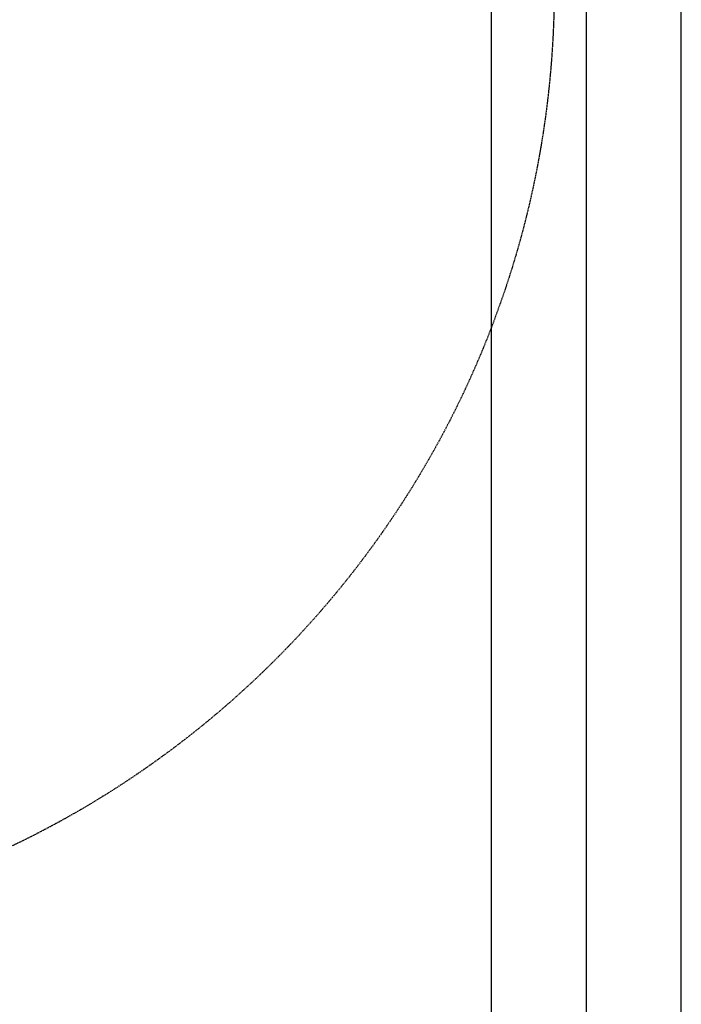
# Model space of a CAD drawing. Header units: inches. Extents: x -4968858 to -265257, y -220693 to 1871410.
# Tile 242 of 256: x -1885977 to -1885726, y 1197377 to 1197751. Entities that reach past the tile are written whole.
import ezdxf

# ---------------------------------------------------------------- set-up
doc = ezdxf.new("R2010")
doc.units = ezdxf.units.IN
doc.header["$MEASUREMENT"] = 0
for name, pattern in [('CENTER', [2, 1.25, -0.25, 0.25, -0.25]), ('CONTINOUS', [0]), ('HIDDEN', [0.375, 0.25, -0.125])]:
    doc.linetypes.add(name, pattern=pattern)
doc.layers.add('GRID', color=8, linetype='Continuous')
doc.layers.add('IPB', color=6, linetype='Continuous')

# ---------------------------------------------------------------- blocks, each defined once
blk = doc.blocks.new('UTCOMBINE')
at = {"color": 6}
for p, q in [((-716303.68, 44536.22, 0), (-716303.68, 42926.93, 0)), ((-716339.68, 44029.91, 0), (-716339.68, 42927.56, 0)), ((-716267.68, 44029.91, 0), (-716267.68, 42927.56, 0)), ((-716267.68, 44029.91, 0), (-716267.68, 42927.56, 0)), ((-716267.68, 44029.91, 0), (-716267.68, 42927.56, 0)), ((-716267.68, 44029.91, 0), (-716267.68, 42927.56, 0))]:
    blk.add_line(p, q, dxfattribs=at)
at = {"color": 6, "linetype": 'CENTER'}
blk.add_line((-716303.68, 44373.62, 0), (-716303.68, 42844.98, 0), dxfattribs=at)
at = {"layer": 'IPB', "linetype": 'HIDDEN'}
blk.add_circle((-715930.15, 43196.45, 0), 361.31, dxfattribs=at)
blk = doc.blocks.new('TFMR YARD')
at = {"layer": 'GRID', "color": 1, "rotation": 180}
blk.add_blockref('UTCOMBINE', (-795623.35, 296115.83, 0), dxfattribs=at)

msp = doc.modelspace()

# ---------------------------------------------------------------- block references
at = {"color": 1, "linetype": 'CONTINOUS', "lineweight": 15}
msp.add_blockref('TFMR YARD', (-1806442.03, 944843.99), dxfattribs=at)

doc.saveas('drawing.dxf')
